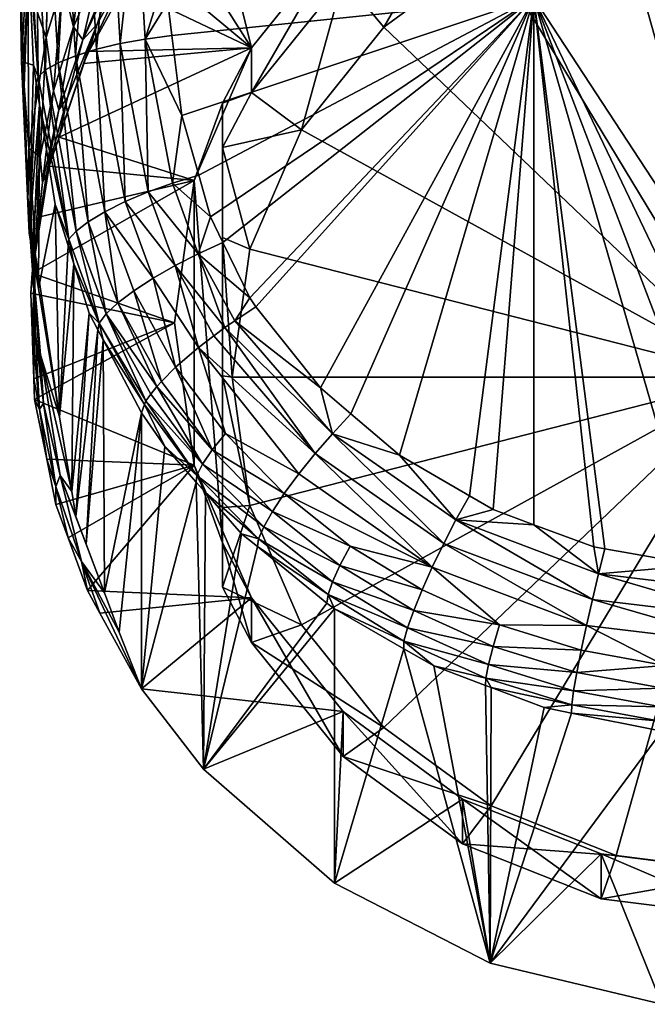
# Model space of a CAD drawing. Extents: x -0.027 to 0.145, y -0.146 to 0.11.
# Tile 1 of 256: x -0.015 to -0.002, y -0.146 to -0.126. Entities that reach past the tile are written whole.
import ezdxf

# ---------------------------------------------------------------- set-up
doc = ezdxf.new("R2010")
doc.units = 0
doc.layers.add('mesh', color=7, linetype='CONTINUOUS')

msp = doc.modelspace()

# ---------------------------------------------------------------- meshes
at = {"layer": 'mesh'}
mesh = msp.add_polyface(dxfattribs=at)
corners = [(-0.004542, -0.12535, 0.118991), (-0.012235, -0.124916, 0.118555), (-0.012269, -0.123157, 0.118115), (-0.015255, -0.123185, 0.107171), (-0.015255, -0.122186, 0.107331), (-0.015235, -0.122034, 0.110869), (-0.012847, -0.124443, 0.095635), (-0.012724, -0.124475, 0.094658), (-0.011888, -0.123085, 0.095214), (-0.011334, -0.122681, 0.094099), (-0.010775, -0.121842, 0.094828), (-0.012124, -0.123701, 0.094416), (-0.01106, -0.122388, 0.094008), (-0.012258, -0.122928, 0.096841), (-0.011511, -0.122268, 0.096005), (-0.011301, -0.121781, 0.096383), (-0.01247, -0.123497, 0.09644), (-0.013079, -0.124167, 0.097335), (-0.013283, -0.124821, 0.096907), (-0.012721, -0.12269, 0.098181), (-0.012883, -0.12345, 0.097763), (-0.012057, -0.122305, 0.097229), (-0.013576, -0.124671, 0.098326), (-0.015086, -0.121194, 0.105444), (-0.01525, -0.124569, 0.106765), (-0.015084, -0.125074, 0.104279), (-0.015254, -0.123552, 0.107063), (-0.013762, -0.121697, 0.10091), (-0.013316, -0.122891, 0.099255), (-0.012612, -0.121897, 0.098578), (-0.013898, -0.123944, 0.099954), (-0.014613, -0.12335, 0.102591), (-0.014583, -0.120169, 0.103509), (-0.015081, -0.124203, 0.115392), (-0.015169, -0.121223, 0.11347), (-0.015093, -0.123914, 0.115321), (-0.015136, -0.122945, 0.115086), (-0.012824, -0.123186, 0.118045), (-0.015064, -0.12379, 0.115819), (-0.014279, -0.123416, 0.117249), (-0.014037, -0.120337, 0.116722), (-0.013838, -0.123317, 0.11761), (-0.013452, -0.120245, 0.117084), (-0.013343, -0.123239, 0.117878), (-0.01464, -0.123533, 0.116813), (-0.014521, -0.120458, 0.11624), (-0.014904, -0.12366, 0.116327), (-0.014639, -0.120507, 0.116049), (-0.014877, -0.120604, 0.115663), (-0.013161, -0.126303, 0.118639), (-0.013655, -0.126421, 0.11838), (-0.014094, -0.126556, 0.118026), (-0.010423, -0.126389, 0.095254), (-0.008516, -0.124016, 0.094515), (-0.015088, -0.120766, 0.115022), (-0.012839, -0.120193, 0.117291)]
mesh.append_faces([[corners[k] for k in face] for face in [(0, 1, 2, 2), (3, 4, 5, 5), (6, 7, 8, 8), (8, 9, 10, 10), (8, 11, 9, 9), (7, 11, 8, 8), (9, 12, 10, 10), (13, 14, 15, 15), (13, 16, 14, 14), (17, 16, 13, 13), (17, 18, 16, 16), (19, 20, 21, 21), (22, 20, 19, 19), (23, 24, 25, 25), (23, 26, 24, 24), (3, 26, 23, 23), (27, 28, 29, 29), (30, 28, 27, 27), (23, 4, 3, 3), (31, 23, 25, 25), (21, 13, 15, 15), (20, 13, 21, 21), (20, 17, 13, 13), (22, 17, 20, 20), (8, 16, 6, 6), (8, 14, 16, 16), (10, 14, 8, 8), (27, 31, 30, 30), (27, 32, 31, 31), (28, 19, 29, 29), (28, 22, 19, 19), (30, 22, 28, 28), (33, 5, 34, 34), (34, 35, 33, 33), (34, 36, 35, 35), (33, 3, 5, 5), (33, 26, 3, 3), (37, 2, 1, 1), (36, 38, 35, 35), (39, 40, 41, 41), (42, 43, 41, 41), (44, 45, 39, 39), (46, 47, 44, 44), (38, 48, 46, 46), (49, 43, 37, 37), (50, 41, 43, 43), (51, 39, 41, 41), (33, 35, 38, 38), (52, 9, 11, 11), (53, 12, 9, 9), (36, 54, 38, 38), (55, 37, 43, 43), (55, 2, 37, 37)]])
mesh = msp.add_polyface(dxfattribs=at)
corners = [(0.002984, -0.136849, 0.121708), (0.001101, -0.137163, 0.121799), (-0.004542, -0.12535, 0.118991), (-0.011876, -0.1278, 0.119275), (-0.012084, -0.126132, 0.118858), (-0.011525, -0.129044, 0.119591), (-0.011279, -0.129915, 0.119813), (-0.01102, -0.130445, 0.119952), (-0.010459, -0.131597, 0.120253), (-0.010336, -0.131789, 0.120304), (-0.008986, -0.133473, 0.12076), (-0.008355, -0.134013, 0.12091), (-0.007343, -0.134877, 0.12115), (-0.005887, -0.135724, 0.121389), (-0.005392, -0.136011, 0.12147), (-0.004542, -0.136325, 0.121559), (-0.003292, -0.136785, 0.12169), (-0.012169, -0.125445, 0.118687), (-0.012235, -0.124916, 0.118555), (0.00448, -0.12535, 0.118991), (-0.01077, -0.132078, 0.120279), (-0.008741, -0.13443, 0.120944), (-0.010981, -0.132219, 0.120267), (-0.011535, -0.130681, 0.119932), (-0.012015, -0.130925, 0.119812), (-0.011208, -0.13239, 0.120182), (-0.012074, -0.129213, 0.119553), (-0.008516, -0.124016, 0.094515), (-0.011334, -0.122681, 0.094099), (-0.010423, -0.126389, 0.095254), (-0.011031, -0.127546, 0.095587), (-0.011031, -0.12847, 0.09262), (-0.010423, -0.127321, 0.092262), (-0.008516, -0.124948, 0.091523), (-0.010831, -0.133255, 0.093385), (-0.011031, -0.13034, 0.092833), (-0.011031, -0.133221, 0.093495), (-0.010463, -0.130587, 0.092554), (-0.009384, -0.1281, 0.091779), (-0.007668, -0.125964, 0.091114), (-0.006031, -0.123127, 0.090956), (-0.005431, -0.124325, 0.090604), (-0.000031, -0.133255, 0.093385), (-0.002826, -0.123295, 0.090283), (-0.000031, -0.122944, 0.090173), (-0.011031, -0.136704, 0.098439), (-0.010965, -0.134428, 0.120073), (-0.01201, -0.133044, 0.119692), (-0.011533, -0.132634, 0.120059), (-0.011622, -0.129152, 0.096114)]
mesh.append_faces([[corners[k] for k in face] for face in [(0, 1, 2, 2), (3, 4, 2, 2), (2, 5, 3, 3), (2, 6, 5, 5), (7, 6, 2, 2), (2, 8, 7, 7), (2, 9, 8, 8), (10, 9, 2, 2), (2, 11, 10, 10), (2, 12, 11, 11), (13, 12, 2, 2), (2, 14, 13, 13), (2, 15, 14, 14), (16, 15, 2, 2), (2, 17, 18, 18), (4, 17, 2, 2), (19, 0, 2, 2), (20, 21, 22, 22), (9, 10, 20, 20), (23, 7, 8, 8), (23, 6, 7, 7), (20, 8, 9, 9), (20, 23, 8, 8), (22, 23, 20, 20), (22, 24, 23, 23), (25, 24, 22, 22), (26, 6, 23, 23), (27, 28, 29, 29), (30, 31, 32, 32), (27, 32, 33, 33), (29, 32, 27, 27), (29, 30, 32, 32), (34, 35, 36, 36), (37, 35, 34, 34), (37, 31, 35, 35), (38, 31, 37, 37), (38, 32, 31, 31), (38, 33, 32, 32), (39, 33, 38, 38), (39, 40, 33, 33), (41, 40, 39, 39), (42, 43, 41, 41), (42, 44, 43, 43), (42, 38, 37, 37), (42, 39, 38, 38), (41, 39, 42, 42), (37, 34, 42, 42), (35, 31, 30, 30), (45, 35, 30, 30), (45, 36, 35, 35), (46, 47, 48, 48), (25, 48, 24, 24), (49, 30, 29, 29), (49, 45, 30, 30)]])
mesh = msp.add_polyface(dxfattribs=at)
corners = [(-0.013641, -0.125896, 0.096085), (-0.013814, -0.126465, 0.095278), (-0.012847, -0.124443, 0.095635), (-0.01308, -0.125126, 0.09486), (-0.012724, -0.124475, 0.094658), (-0.013943, -0.126222, 0.0974), (-0.013283, -0.124821, 0.096907), (-0.013079, -0.124167, 0.097335), (-0.013576, -0.124671, 0.098326), (-0.01247, -0.123497, 0.09644), (-0.013867, -0.136734, 0.101072), (-0.013624, -0.132266, 0.117394), (-0.013514, -0.132476, 0.117451), (-0.011876, -0.1278, 0.119275), (-0.011525, -0.129044, 0.119591), (-0.012074, -0.129213, 0.119553), (-0.013597, -0.132126, 0.117897), (-0.013453, -0.131932, 0.118393), (-0.012401, -0.133443, 0.119153), (-0.012522, -0.133607, 0.118836), (-0.013212, -0.131704, 0.11886), (-0.01383, -0.130013, 0.118422), (-0.013482, -0.129805, 0.118841), (-0.012627, -0.133748, 0.11856), (-0.012655, -0.133822, 0.118351), (-0.012719, -0.133995, 0.117862), (-0.012576, -0.129394, 0.119417), (-0.012644, -0.126208, 0.118797), (-0.013161, -0.126303, 0.118639), (-0.013055, -0.129595, 0.119178), (-0.013655, -0.126421, 0.11838), (-0.012084, -0.126132, 0.118858), (-0.012169, -0.125445, 0.118687), (-0.012304, -0.133343, 0.119288), (-0.01288, -0.131451, 0.119267), (-0.012473, -0.131186, 0.119589), (-0.012015, -0.130925, 0.119812), (-0.011535, -0.130681, 0.119932), (-0.011279, -0.129915, 0.119813), (-0.012235, -0.124916, 0.118555), (-0.012824, -0.123186, 0.118045), (-0.013343, -0.123239, 0.117878), (-0.010423, -0.126389, 0.095254), (-0.012124, -0.123701, 0.094416), (-0.013925, -0.126719, 0.095356), (-0.014436, -0.128253, 0.095834), (-0.01201, -0.133044, 0.119692), (-0.011533, -0.132634, 0.120059), (-0.011622, -0.129152, 0.096114), (-0.014996, -0.131082, 0.096715), (-0.012031, -0.132118, 0.097038), (-0.015022, -0.131504, 0.096847), (-0.014959, -0.133289, 0.097403), (-0.011622, -0.135083, 0.097962)]
mesh.append_faces([[corners[k] for k in face] for face in [(0, 1, 2, 2), (2, 3, 4, 4), (1, 3, 2, 2), (5, 6, 7, 7), (8, 5, 7, 7), (2, 6, 0, 0), (2, 9, 6, 6), (10, 11, 12, 12), (13, 14, 15, 15), (12, 11, 16, 16), (17, 18, 19, 19), (17, 20, 18, 18), (21, 20, 17, 17), (22, 20, 21, 21), (23, 17, 19, 19), (23, 16, 17, 17), (24, 16, 23, 23), (24, 12, 16, 16), (25, 12, 24, 24), (26, 27, 15, 15), (26, 28, 27, 27), (29, 28, 26, 26), (29, 30, 28, 28), (22, 30, 29, 29), (27, 13, 15, 15), (27, 31, 13, 13), (32, 31, 27, 27), (20, 33, 18, 18), (20, 34, 33, 33), (22, 34, 20, 20), (22, 35, 34, 34), (29, 35, 22, 22), (29, 36, 35, 35), (26, 36, 29, 29), (26, 37, 36, 36), (15, 37, 26, 26), (14, 38, 15, 15), (27, 39, 32, 32), (27, 40, 39, 39), (28, 40, 27, 27), (30, 41, 28, 28), (42, 3, 1, 1), (42, 4, 3, 3), (42, 43, 4, 4), (42, 44, 45, 45), (1, 44, 42, 42), (34, 46, 33, 33), (35, 46, 34, 34), (35, 47, 46, 46), (36, 47, 35, 35), (42, 45, 48, 48), (49, 50, 48, 48), (51, 52, 50, 50), (50, 53, 48, 48)]])
mesh = msp.add_polyface(dxfattribs=at)
corners = [(-0.014613, -0.12335, 0.102591), (-0.014706, -0.126177, 0.10138), (-0.01436, -0.125044, 0.100665), (-0.013641, -0.125896, 0.096085), (-0.014259, -0.127427, 0.09656), (-0.014436, -0.128253, 0.095834), (-0.014694, -0.129016, 0.097053), (-0.014638, -0.128859, 0.096023), (-0.013925, -0.126719, 0.095356), (-0.013814, -0.126465, 0.095278), (-0.015055, -0.130255, 0.104486), (-0.015088, -0.129642, 0.103523), (-0.015161, -0.127181, 0.105718), (-0.015084, -0.125074, 0.104279), (-0.015064, -0.128491, 0.102809), (-0.013898, -0.123944, 0.099954), (-0.015176, -0.126736, 0.105896), (-0.01525, -0.124569, 0.106765), (-0.014133, -0.125956, 0.098911), (-0.013943, -0.126222, 0.0974), (-0.013576, -0.124671, 0.098326), (-0.014443, -0.127686, 0.097914), (-0.01455, -0.127289, 0.099509), (-0.014778, -0.129194, 0.09844), (-0.014826, -0.128655, 0.100114), (-0.013283, -0.124821, 0.096907), (-0.015219, -0.126673, 0.107579), (-0.014969, -0.126751, 0.116012), (-0.015081, -0.124203, 0.115392), (-0.014911, -0.127123, 0.116103), (-0.015254, -0.123552, 0.107063), (-0.013482, -0.129805, 0.118841), (-0.014094, -0.126556, 0.118026), (-0.013655, -0.126421, 0.11838), (-0.01383, -0.130013, 0.118422), (-0.014453, -0.126703, 0.117594), (-0.014082, -0.130207, 0.117948), (-0.014715, -0.126851, 0.11711), (-0.014234, -0.130379, 0.117446), (-0.014873, -0.126995, 0.116604), (-0.01484, -0.12758, 0.116215), (-0.013838, -0.123317, 0.11761), (-0.014279, -0.123416, 0.117249), (-0.01464, -0.123533, 0.116813), (-0.014904, -0.12366, 0.116327), (-0.015064, -0.12379, 0.115819), (-0.011622, -0.129152, 0.096114)]
mesh.append_faces([[corners[k] for k in face] for face in [(0, 1, 2, 2), (3, 4, 5, 5), (6, 5, 4, 4), (6, 7, 5, 5), (3, 8, 9, 9), (5, 8, 3, 3), (10, 11, 12, 12), (13, 14, 1, 1), (15, 0, 2, 2), (0, 13, 1, 1), (14, 12, 11, 11), (13, 12, 14, 14), (13, 16, 12, 12), (17, 16, 13, 13), (18, 19, 20, 20), (18, 21, 19, 19), (22, 21, 18, 18), (22, 23, 21, 21), (24, 23, 22, 22), (6, 21, 23, 23), (4, 21, 6, 6), (4, 19, 21, 21), (3, 19, 4, 4), (3, 25, 19, 19), (15, 18, 20, 20), (2, 18, 15, 15), (2, 22, 18, 18), (1, 22, 2, 2), (1, 24, 22, 22), (14, 24, 1, 1), (26, 12, 16, 16), (26, 10, 12, 12), (27, 26, 28, 28), (27, 10, 26, 26), (29, 10, 27, 27), (26, 30, 28, 28), (26, 17, 30, 30), (16, 17, 26, 26), (31, 32, 33, 33), (34, 35, 32, 32), (36, 37, 35, 35), (38, 39, 37, 37), (39, 27, 28, 28), (39, 29, 27, 27), (40, 29, 39, 39), (32, 41, 33, 33), (35, 42, 32, 32), (35, 43, 42, 42), (37, 43, 35, 35), (37, 44, 43, 43), (39, 44, 37, 37), (39, 45, 44, 44), (28, 45, 39, 39), (46, 5, 7, 7)]])
mesh = msp.add_polyface(dxfattribs=at)
corners = [(-0.004542, -0.12535, 0.118991), (-0.003061, -0.136826, 0.121702), (-0.003292, -0.136785, 0.12169), (-0.001128, -0.137165, 0.121799), (-0.00003, -0.137164, 0.121799), (0.001101, -0.137163, 0.121799), (-0.006871, -0.137685, 0.120992), (-0.008371, -0.136769, 0.12073), (-0.006658, -0.137209, 0.121251), (-0.003648, -0.139404, 0.121014), (-0.003558, -0.138942, 0.121357), (-0.001813, -0.139261, 0.12145), (-0.005391, -0.13886, 0.120855), (-0.005488, -0.139234, 0.120434), (-0.007172, -0.138472, 0.120213), (-0.007249, -0.138748, 0.119743), (-0.008831, -0.137778, 0.119464), (-0.006629, -0.139268, 0.11933), (-0.007255, -0.138908, 0.119229), (-0.005546, -0.139519, 0.119966), (-0.003194, -0.13735, 0.121772), (-0.00003, -0.137731, 0.121882), (-0.004542, -0.136325, 0.121559), (-0.006165, -0.136226, 0.121449), (-0.005392, -0.136011, 0.12147), (-0.005887, -0.135724, 0.121389), (-0.007343, -0.134877, 0.12115), (-0.008741, -0.13443, 0.120944), (-0.008355, -0.134013, 0.12091), (-0.005258, -0.138412, 0.121203), (-0.003448, -0.138426, 0.121603), (-0.007046, -0.138113, 0.120639), (-0.008584, -0.137173, 0.12037), (-0.008738, -0.137513, 0.119938), (-0.00003, -0.138282, 0.121856), (-0.003324, -0.137885, 0.121741), (-0.006417, -0.136714, 0.121403), (-0.009099, -0.134843, 0.120874), (-0.000029, -0.138838, 0.121723), (-0.00944, -0.135266, 0.1207), (-0.000029, -0.139368, 0.121482), (-0.000031, -0.133255, 0.093385), (-0.010463, -0.135924, 0.094216), (-0.009384, -0.138411, 0.094991), (-0.010831, -0.133255, 0.093385), (-0.007668, -0.140547, 0.095656), (-0.002826, -0.143215, 0.096487), (-0.000031, -0.143567, 0.096597), (-0.008697, -0.13808, 0.118997)]
mesh.append_faces([[corners[k] for k in face] for face in [(0, 1, 2, 2), (0, 3, 1, 1), (0, 4, 3, 3), (0, 5, 4, 4), (6, 7, 8, 8), (9, 10, 11, 11), (9, 12, 10, 10), (13, 14, 12, 12), (15, 14, 13, 13), (15, 16, 14, 14), (15, 17, 18, 18), (15, 19, 17, 17), (13, 19, 15, 15), (3, 20, 1, 1), (3, 21, 20, 20), (4, 21, 3, 3), (22, 23, 24, 24), (22, 20, 23, 23), (2, 20, 22, 22), (2, 1, 20, 20), (23, 25, 24, 24), (23, 26, 25, 25), (27, 26, 23, 23), (27, 28, 26, 26), (29, 8, 30, 30), (29, 6, 8, 8), (31, 6, 29, 29), (31, 32, 6, 6), (33, 32, 31, 31), (34, 20, 21, 21), (35, 20, 34, 34), (35, 23, 20, 20), (36, 23, 35, 35), (36, 27, 23, 23), (37, 27, 36, 36), (38, 35, 34, 34), (30, 35, 38, 38), (30, 36, 35, 35), (8, 36, 30, 30), (8, 37, 36, 36), (39, 37, 8, 8), (31, 14, 33, 33), (31, 12, 14, 14), (29, 12, 31, 31), (29, 10, 12, 12), (30, 10, 29, 29), (30, 11, 10, 10), (38, 11, 30, 30), (38, 40, 11, 11), (41, 42, 43, 43), (41, 44, 42, 42), (43, 45, 41, 41), (46, 47, 41, 41), (15, 18, 48, 48)]])
mesh = msp.add_polyface(dxfattribs=at)
corners = [(-0.014959, -0.133289, 0.097403), (-0.014991, -0.132284, 0.098066), (-0.014843, -0.133921, 0.098574), (-0.01494, -0.130642, 0.097557), (-0.015022, -0.131504, 0.096847), (-0.014694, -0.129016, 0.097053), (-0.014807, -0.129908, 0.09635), (-0.014638, -0.128859, 0.096023), (-0.014996, -0.131082, 0.096715), (-0.015055, -0.130255, 0.104486), (-0.014973, -0.130754, 0.104225), (-0.015088, -0.129642, 0.103523), (-0.014426, -0.134078, 0.102488), (-0.014822, -0.132786, 0.101927), (-0.014865, -0.131408, 0.103884), (-0.014958, -0.131421, 0.101326), (-0.014757, -0.1338, 0.100039), (-0.015064, -0.128491, 0.102809), (-0.014826, -0.128655, 0.100114), (-0.014942, -0.130729, 0.098974), (-0.014778, -0.129194, 0.09844), (-0.014961, -0.130038, 0.100721), (-0.014934, -0.13227, 0.099509), (-0.014911, -0.127123, 0.116103), (-0.01484, -0.12758, 0.116215), (-0.014516, -0.129654, 0.116724), (-0.014084, -0.136154, 0.101403), (-0.013805, -0.131919, 0.1173), (-0.013624, -0.132266, 0.117394), (-0.01417, -0.135632, 0.101676), (-0.014128, -0.13089, 0.117039), (-0.014247, -0.13051, 0.116942), (-0.014234, -0.130379, 0.117446), (-0.013597, -0.132126, 0.117897), (-0.014082, -0.130207, 0.117948), (-0.013453, -0.131932, 0.118393), (-0.01383, -0.130013, 0.118422), (-0.014094, -0.126556, 0.118026), (-0.013482, -0.129805, 0.118841), (-0.014453, -0.126703, 0.117594), (-0.014715, -0.126851, 0.11711), (-0.014873, -0.126995, 0.116604), (-0.011622, -0.129152, 0.096114), (-0.012031, -0.132118, 0.097038), (-0.014944, -0.133719, 0.097537)]
mesh.append_faces([[corners[k] for k in face] for face in [(0, 1, 2, 2), (0, 3, 1, 1), (4, 3, 0, 0), (5, 6, 7, 7), (3, 6, 5, 5), (3, 8, 6, 6), (4, 8, 3, 3), (9, 10, 11, 11), (11, 12, 13, 13), (11, 14, 12, 12), (10, 14, 11, 11), (15, 13, 16, 16), (15, 11, 13, 13), (17, 11, 15, 15), (18, 19, 20, 20), (21, 19, 18, 18), (21, 22, 19, 19), (1, 22, 2, 2), (1, 19, 22, 22), (3, 19, 1, 1), (3, 20, 19, 19), (5, 20, 3, 3), (17, 21, 18, 18), (15, 21, 17, 17), (15, 22, 21, 21), (16, 22, 15, 15), (16, 2, 22, 22), (23, 24, 9, 9), (24, 10, 9, 9), (24, 14, 10, 10), (25, 14, 24, 24), (25, 12, 14, 14), (26, 27, 28, 28), (29, 30, 27, 27), (12, 31, 30, 30), (25, 31, 12, 12), (32, 31, 25, 25), (24, 32, 25, 25), (33, 27, 30, 30), (33, 28, 27, 27), (32, 30, 31, 31), (32, 33, 30, 30), (34, 33, 32, 32), (34, 35, 33, 33), (36, 35, 34, 34), (36, 37, 38, 38), (34, 39, 36, 36), (32, 40, 34, 34), (24, 41, 32, 32), (42, 7, 6, 6), (8, 42, 6, 6), (4, 43, 8, 8), (43, 0, 44, 44)]])
mesh = msp.add_polyface(dxfattribs=at)
corners = [(-0.014843, -0.133921, 0.098574), (-0.014692, -0.134962, 0.097924), (-0.014944, -0.133719, 0.097537), (-0.0145, -0.135531, 0.099073), (-0.014246, -0.1366, 0.098434), (-0.014501, -0.135906, 0.098218), (-0.014959, -0.133289, 0.097403), (-0.014413, -0.135299, 0.100561), (-0.01417, -0.135632, 0.101676), (-0.014084, -0.136154, 0.101403), (-0.014822, -0.132786, 0.101927), (-0.014426, -0.134078, 0.102488), (-0.014757, -0.1338, 0.100039), (-0.013487, -0.137744, 0.100495), (-0.013514, -0.132476, 0.117451), (-0.012719, -0.133995, 0.117862), (-0.013624, -0.132266, 0.117394), (-0.013867, -0.136734, 0.101072), (-0.013805, -0.131919, 0.1173), (-0.014128, -0.13089, 0.117039), (-0.011567, -0.135298, 0.118763), (-0.011576, -0.13544, 0.118262), (-0.012229, -0.134699, 0.118056), (-0.011385, -0.135657, 0.118322), (-0.012401, -0.133443, 0.119153), (-0.011243, -0.134769, 0.119693), (-0.011446, -0.135063, 0.119247), (-0.008986, -0.133473, 0.12076), (-0.008355, -0.134013, 0.12091), (-0.008741, -0.13443, 0.120944), (-0.009743, -0.135676, 0.120421), (-0.008371, -0.136769, 0.12073), (-0.009991, -0.136051, 0.120051), (-0.00944, -0.135266, 0.1207), (-0.006658, -0.137209, 0.121251), (-0.01077, -0.132078, 0.120279), (-0.009099, -0.134843, 0.120874), (-0.010981, -0.132219, 0.120267), (-0.011208, -0.13239, 0.120182), (-0.012655, -0.133822, 0.118351), (-0.012627, -0.133748, 0.11856), (-0.012522, -0.133607, 0.118836), (-0.012304, -0.133343, 0.119288), (-0.010965, -0.134428, 0.120073), (-0.010171, -0.13637, 0.119613), (-0.010279, -0.13662, 0.119135), (-0.010831, -0.133255, 0.093385), (-0.011031, -0.133221, 0.093495), (-0.010463, -0.135924, 0.094216), (-0.011031, -0.135969, 0.094586), (-0.011031, -0.136704, 0.098439), (-0.012719, -0.139741, 0.099413), (-0.011533, -0.132634, 0.120059), (-0.01201, -0.133044, 0.119692), (-0.011622, -0.135083, 0.097962), (-0.012031, -0.132118, 0.097038), (-0.011622, -0.129152, 0.096114)]
mesh.append_faces([[corners[k] for k in face] for face in [(0, 1, 2, 2), (3, 4, 5, 5), (6, 0, 2, 2), (7, 8, 9, 9), (10, 8, 7, 7), (10, 11, 8, 8), (12, 7, 3, 3), (12, 10, 7, 7), (3, 0, 12, 12), (3, 1, 0, 0), (5, 1, 3, 3), (13, 14, 15, 15), (9, 16, 17, 17), (8, 18, 9, 9), (11, 19, 8, 8), (20, 21, 22, 22), (20, 23, 21, 21), (24, 25, 26, 26), (27, 28, 29, 29), (30, 31, 32, 32), (33, 34, 30, 30), (35, 27, 29, 29), (36, 37, 29, 29), (38, 37, 36, 36), (39, 22, 15, 15), (39, 20, 22, 22), (40, 20, 39, 39), (40, 26, 20, 20), (41, 26, 40, 40), (41, 24, 26, 26), (24, 42, 25, 25), (30, 43, 33, 33), (30, 25, 43, 43), (32, 25, 30, 30), (32, 26, 25, 25), (44, 26, 32, 32), (44, 20, 26, 26), (45, 20, 44, 44), (45, 23, 20, 20), (46, 47, 48, 48), (47, 49, 48, 48), (49, 47, 50, 50), (51, 15, 22, 22), (21, 51, 22, 22), (52, 38, 36, 36), (33, 52, 36, 36), (25, 53, 43, 43), (25, 42, 53, 53), (33, 43, 52, 52), (54, 1, 5, 5), (54, 2, 1, 1), (55, 2, 54, 54), (5, 4, 54, 54), (56, 54, 50, 50)]])
mesh = msp.add_polyface(dxfattribs=at)
corners = [(-0.011385, -0.135657, 0.118322), (-0.011424, -0.141419, 0.099935), (-0.011576, -0.13544, 0.118262), (-0.010302, -0.136782, 0.118635), (-0.008859, -0.13796, 0.118963), (-0.010632, -0.136513, 0.11856), (-0.013967, -0.137092, 0.099557), (-0.013844, -0.137694, 0.098775), (-0.014246, -0.1366, 0.098434), (-0.013584, -0.138171, 0.098924), (-0.013487, -0.137744, 0.100495), (-0.014413, -0.135299, 0.100561), (-0.013867, -0.136734, 0.101072), (-0.01318, -0.138563, 0.100028), (-0.014084, -0.136154, 0.101403), (-0.0145, -0.135531, 0.099073), (-0.012719, -0.133995, 0.117862), (-0.013514, -0.132476, 0.117451), (-0.006871, -0.137685, 0.120992), (-0.008584, -0.137173, 0.12037), (-0.008371, -0.136769, 0.12073), (-0.008831, -0.137778, 0.119464), (-0.009991, -0.136051, 0.120051), (-0.010171, -0.13637, 0.119613), (-0.009743, -0.135676, 0.120421), (-0.006658, -0.137209, 0.121251), (-0.008738, -0.137513, 0.119938), (-0.010279, -0.13662, 0.119135), (-0.007172, -0.138472, 0.120213), (-0.008699, -0.143791, 0.100674), (-0.008516, -0.140219, 0.099561), (-0.010423, -0.137846, 0.098822), (-0.010423, -0.138778, 0.095831), (-0.011031, -0.137628, 0.095473), (-0.011031, -0.136704, 0.098439), (-0.008516, -0.141151, 0.09657), (-0.007668, -0.140547, 0.095656), (-0.009384, -0.138411, 0.094991), (-0.010463, -0.135924, 0.094216), (-0.011031, -0.135969, 0.094586), (-0.012719, -0.139741, 0.099413), (-0.008697, -0.13808, 0.118997), (-0.007255, -0.138908, 0.119229), (-0.007249, -0.138748, 0.119743), (-0.011622, -0.135083, 0.097962)]
mesh.append_faces([[corners[k] for k in face] for face in [(0, 1, 2, 2), (1, 3, 4, 4), (1, 5, 3, 3), (0, 5, 1, 1), (6, 7, 8, 8), (6, 9, 7, 7), (10, 11, 12, 12), (10, 6, 11, 11), (13, 6, 10, 10), (11, 14, 12, 12), (15, 6, 8, 8), (15, 11, 6, 6), (10, 16, 13, 13), (12, 17, 10, 10), (18, 19, 20, 20), (21, 4, 3, 3), (22, 19, 23, 23), (22, 20, 19, 19), (24, 25, 20, 20), (26, 23, 19, 19), (27, 23, 26, 26), (5, 0, 27, 27), (27, 3, 5, 5), (27, 21, 3, 3), (26, 21, 27, 27), (26, 28, 21, 21), (1, 29, 30, 30), (31, 7, 9, 9), (32, 33, 34, 34), (31, 32, 34, 34), (31, 35, 32, 32), (30, 35, 31, 31), (36, 32, 35, 35), (37, 32, 36, 36), (37, 33, 32, 32), (38, 33, 37, 37), (38, 39, 33, 33), (34, 33, 39, 39), (2, 1, 40, 40), (29, 41, 42, 42), (1, 41, 29, 29), (4, 41, 1, 1), (40, 9, 6, 6), (13, 40, 6, 6), (13, 16, 40, 40), (41, 21, 43, 43), (21, 41, 4, 4), (40, 30, 31, 31), (1, 30, 40, 40), (31, 9, 40, 40), (44, 7, 31, 31), (44, 8, 7, 7), (31, 34, 44, 44)]])
mesh = msp.add_polyface(dxfattribs=at)
corners = [(-0.005451, -0.145457, 0.101193), (-0.006629, -0.139268, 0.11933), (-0.005549, -0.139675, 0.119444), (-0.007255, -0.138908, 0.119229), (-0.008699, -0.143791, 0.100674), (-0.004331, -0.140135, 0.119573), (-0.00376, -0.140251, 0.119606), (-0.005432, -0.139719, 0.119457), (-0.003753, -0.14008, 0.120129), (-0.001911, -0.140418, 0.120228), (-0.000029, -0.139842, 0.121142), (-0.000029, -0.140235, 0.120726), (-0.001891, -0.140122, 0.120693), (-0.001858, -0.139732, 0.12111), (-0.000029, -0.139368, 0.121482), (-0.003714, -0.139788, 0.120595), (-0.000029, -0.140532, 0.120262), (-0.005546, -0.139519, 0.119966), (-0.005488, -0.139234, 0.120434), (-0.005391, -0.13886, 0.120855), (-0.003648, -0.139404, 0.121014), (-0.001813, -0.139261, 0.12145), (-0.006031, -0.14204, 0.100128), (-0.008516, -0.140219, 0.099561), (-0.003137, -0.143184, 0.100485), (-0.001875, -0.146316, 0.10146), (-0.000031, -0.143575, 0.100607), (0.001813, -0.146316, 0.10146), (-0.006031, -0.142972, 0.097137), (-0.008516, -0.141151, 0.09657), (-0.003137, -0.144116, 0.097493), (-0.000031, -0.144506, 0.097615), (-0.000031, -0.143567, 0.096597), (-0.002826, -0.143215, 0.096487), (-0.005431, -0.142185, 0.096166), (-0.007668, -0.140547, 0.095656), (-0.000031, -0.133255, 0.093385), (-0.001874, -0.140628, 0.119712), (-0.000028, -0.140723, 0.119739)]
mesh.append_faces([[corners[k] for k in face] for face in [(0, 1, 2, 2), (0, 3, 1, 1), (4, 3, 0, 0), (0, 5, 6, 6), (0, 7, 5, 5), (2, 7, 0, 0), (6, 8, 9, 9), (10, 11, 12, 12), (10, 13, 14, 14), (12, 13, 10, 10), (12, 15, 13, 13), (9, 11, 16, 16), (9, 12, 11, 11), (8, 12, 9, 9), (8, 15, 12, 12), (17, 15, 8, 8), (17, 2, 1, 1), (17, 7, 2, 2), (8, 7, 17, 17), (8, 5, 7, 7), (6, 5, 8, 8), (18, 19, 20, 20), (18, 15, 17, 17), (20, 15, 18, 18), (20, 13, 15, 15), (21, 13, 20, 20), (21, 14, 13, 13), (4, 22, 23, 23), (0, 22, 4, 4), (0, 24, 22, 22), (25, 24, 0, 0), (25, 26, 24, 24), (27, 26, 25, 25), (23, 28, 29, 29), (22, 28, 23, 23), (22, 30, 28, 28), (24, 30, 22, 22), (24, 31, 30, 30), (26, 31, 24, 24), (32, 30, 31, 31), (33, 30, 32, 32), (33, 28, 30, 30), (34, 28, 33, 33), (34, 29, 28, 28), (35, 29, 34, 34), (36, 34, 33, 33), (36, 35, 34, 34), (25, 37, 38, 38), (0, 37, 25, 25), (6, 37, 0, 0), (9, 37, 6, 6), (16, 37, 9, 9), (16, 38, 37, 37)]])

doc.saveas('drawing.dxf')
